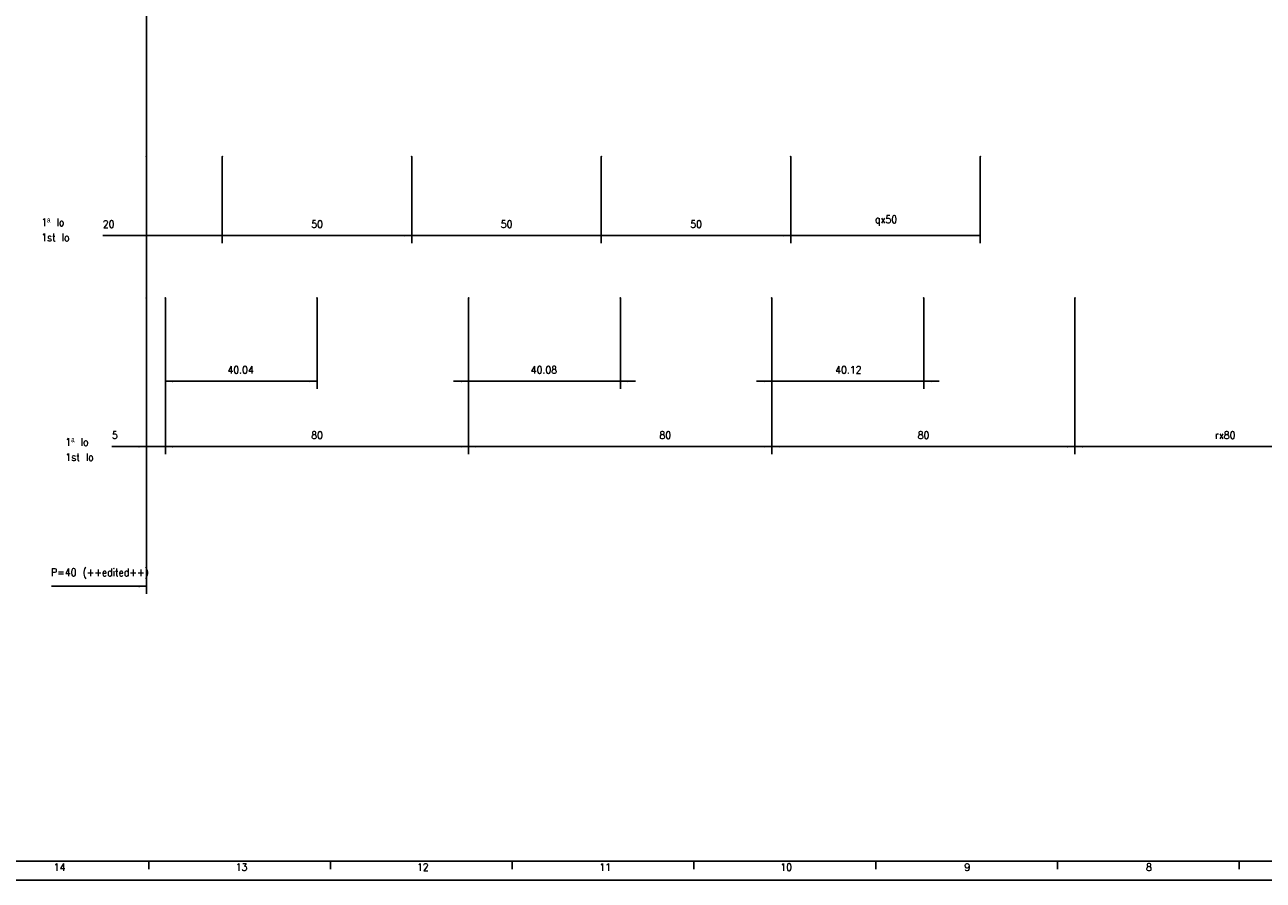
# Model space of a CAD drawing. Header units: inches. Extents: x -235 to 4616, y -109 to 485.
# Tile 2 of 30: x -56 to 271, y -109 to 116. Entities that reach past the tile are written whole.
import ezdxf

# ---------------------------------------------------------------- set-up
doc = ezdxf.new("R2010")
doc.units = ezdxf.units.IN
doc.layers.add('1', color=7, linetype='Continuous')
doc.styles.add('CONVERTER_11', font='txt.shx', dxfattribs={"width": 0.9})
doc.dimstyles.new('ME10_DIM_33', dxfattribs={"dimtxt": 2, "dimasz": 2, "dimexe": 2, "dimexo": 0, "dimgap": 2, "dimtad": 1, "dimdsep": 46, "dimtxsty": 'CONVERTER_11', "dimsah": 1, "dimcen": 0.09, "dimclrd": 2, "dimclre": 2, "dimclrt": 2, "dimadec": 0, "dimazin": 0, "dimtfac": 1, "dimtdec": 4, "dimtix": 1, "dimtmove": 0, "dimatfit": 3, "dimfxl": 1, "dimtolj": 1, "dimtzin": 0, "dimarcsym": 0})
doc.dimstyles.new('ME10_DIM_34', dxfattribs={"dimtxt": 2, "dimasz": 2, "dimexe": 2, "dimexo": 0, "dimgap": 2, "dimtad": 1, "dimdsep": 46, "dimtxsty": 'CONVERTER_11', "dimsah": 1, "dimcen": 0.09, "dimclrd": 2, "dimclre": 2, "dimclrt": 2, "dimadec": 0, "dimazin": 0, "dimtfac": 1, "dimtdec": 4, "dimtix": 1, "dimtmove": 0, "dimatfit": 3, "dimfxl": 1, "dimtolj": 1, "dimtzin": 0, "dimarcsym": 0})
doc.dimstyles.new('ME10_DIM_35', dxfattribs={"dimtxt": 2, "dimasz": 2, "dimexe": 2, "dimexo": 0, "dimgap": 2, "dimtad": 1, "dimdsep": 46, "dimtxsty": 'CONVERTER_11', "dimsah": 1, "dimcen": 0.09, "dimclrd": 2, "dimclre": 2, "dimclrt": 2, "dimadec": 0, "dimazin": 0, "dimtfac": 1, "dimtdec": 4, "dimtix": 1, "dimtmove": 0, "dimatfit": 3, "dimfxl": 1, "dimtolj": 1, "dimtzin": 0, "dimarcsym": 0})
doc.dimstyles.new('ME10_DIM_36', dxfattribs={"dimtxt": 2, "dimasz": 2, "dimexe": 2, "dimexo": 0, "dimgap": 2, "dimtad": 1, "dimdsep": 46, "dimtxsty": 'CONVERTER_11', "dimsah": 1, "dimcen": 0.09, "dimclrd": 2, "dimclre": 2, "dimclrt": 2, "dimadec": 0, "dimazin": 0, "dimtfac": 1, "dimtdec": 4, "dimtix": 1, "dimtmove": 0, "dimatfit": 3, "dimfxl": 1, "dimtolj": 1, "dimtzin": 0, "dimarcsym": 0})
doc.dimstyles.new('ME10_DIM_37', dxfattribs={"dimtxt": 2, "dimasz": 2, "dimexe": 2, "dimexo": 0, "dimgap": 2, "dimtad": 1, "dimdsep": 46, "dimtxsty": 'CONVERTER_11', "dimsah": 1, "dimcen": 0.09, "dimclrd": 2, "dimclre": 2, "dimclrt": 2, "dimadec": 0, "dimazin": 0, "dimtfac": 1, "dimtdec": 4, "dimtix": 1, "dimtmove": 0, "dimatfit": 3, "dimfxl": 1, "dimtolj": 1, "dimtzin": 0, "dimarcsym": 0})
doc.dimstyles.new('ME10_DIM_38', dxfattribs={"dimtxt": 2, "dimasz": 2, "dimexe": 2, "dimexo": 0, "dimgap": 2, "dimtad": 1, "dimdsep": 46, "dimtxsty": 'CONVERTER_11', "dimsah": 1, "dimcen": 0.09, "dimclrd": 2, "dimclre": 2, "dimclrt": 2, "dimadec": 0, "dimazin": 0, "dimtfac": 1, "dimtdec": 4, "dimtix": 1, "dimtmove": 0, "dimatfit": 3, "dimfxl": 1, "dimtolj": 1, "dimtzin": 0, "dimarcsym": 0})
doc.dimstyles.new('ME10_DIM_39', dxfattribs={"dimtxt": 2, "dimasz": 2, "dimexe": 2, "dimexo": 0, "dimgap": 2, "dimtad": 1, "dimdsep": 46, "dimtxsty": 'CONVERTER_11', "dimsah": 1, "dimcen": 0.09, "dimclrd": 2, "dimclre": 2, "dimclrt": 2, "dimadec": 0, "dimazin": 0, "dimtfac": 1, "dimtdec": 4, "dimtix": 1, "dimtmove": 0, "dimatfit": 3, "dimfxl": 1, "dimtolj": 1, "dimtzin": 0, "dimarcsym": 0})
doc.dimstyles.new('ME10_DIM_40', dxfattribs={"dimtxt": 2, "dimasz": 2, "dimexe": 2, "dimexo": 0, "dimgap": 2, "dimtad": 1, "dimdsep": 46, "dimtxsty": 'CONVERTER_11', "dimsah": 1, "dimcen": 0.09, "dimclrd": 2, "dimclre": 2, "dimclrt": 2, "dimadec": 0, "dimazin": 0, "dimtfac": 1, "dimtdec": 4, "dimtix": 1, "dimtmove": 0, "dimatfit": 3, "dimfxl": 1, "dimtolj": 1, "dimtzin": 0, "dimarcsym": 0})
doc.dimstyles.new('ME10_DIM_41', dxfattribs={"dimtxt": 2, "dimasz": 2, "dimexe": 2, "dimexo": 0, "dimgap": 2, "dimtad": 1, "dimdsep": 46, "dimtxsty": 'CONVERTER_11', "dimsah": 1, "dimcen": 0.09, "dimclrd": 2, "dimclre": 2, "dimclrt": 2, "dimadec": 0, "dimazin": 0, "dimtfac": 1, "dimtdec": 4, "dimtix": 1, "dimtmove": 0, "dimatfit": 3, "dimfxl": 1, "dimtolj": 1, "dimtzin": 0, "dimarcsym": 0})
doc.dimstyles.new('ME10_DIM_42', dxfattribs={"dimtxt": 2, "dimasz": 2, "dimexe": 2, "dimexo": 0, "dimgap": 2, "dimtad": 1, "dimdsep": 46, "dimtxsty": 'CONVERTER_11', "dimsah": 1, "dimcen": 0.09, "dimclrd": 2, "dimclre": 2, "dimclrt": 2, "dimadec": 0, "dimazin": 0, "dimtfac": 1, "dimtdec": 4, "dimtix": 1, "dimtmove": 0, "dimatfit": 3, "dimfxl": 1, "dimtolj": 1, "dimtzin": 0, "dimarcsym": 0})
doc.dimstyles.new('ME10_DIM_43', dxfattribs={"dimtxt": 2, "dimasz": 2, "dimexe": 2, "dimexo": 0, "dimgap": 2, "dimtad": 1, "dimdsep": 46, "dimtxsty": 'CONVERTER_11', "dimsah": 1, "dimcen": 0.09, "dimclrd": 2, "dimclre": 2, "dimclrt": 2, "dimadec": 0, "dimazin": 0, "dimtfac": 1, "dimtdec": 4, "dimtix": 1, "dimtmove": 0, "dimatfit": 3, "dimfxl": 1, "dimtolj": 1, "dimtzin": 0, "dimarcsym": 0})
doc.dimstyles.new('ME10_DIM_44', dxfattribs={"dimtxt": 2, "dimasz": 2, "dimexe": 2, "dimexo": 0, "dimgap": 2, "dimtad": 1, "dimdsep": 46, "dimtxsty": 'CONVERTER_11', "dimsah": 1, "dimcen": 0.09, "dimclrd": 2, "dimclre": 2, "dimclrt": 2, "dimadec": 0, "dimazin": 0, "dimtfac": 1, "dimtdec": 4, "dimtix": 1, "dimtmove": 0, "dimatfit": 3, "dimfxl": 1, "dimtolj": 1, "dimtzin": 0, "dimarcsym": 0})
doc.dimstyles.new('ME10_DIM_45', dxfattribs={"dimtxt": 2, "dimasz": 2, "dimexe": 2, "dimexo": 0, "dimgap": 2, "dimtad": 1, "dimdsep": 46, "dimtxsty": 'CONVERTER_11', "dimsah": 1, "dimcen": 0.09, "dimclrd": 2, "dimclre": 2, "dimclrt": 2, "dimadec": 0, "dimazin": 0, "dimtfac": 1, "dimtdec": 4, "dimtix": 1, "dimtmove": 0, "dimatfit": 3, "dimfxl": 1, "dimtolj": 1, "dimtzin": 0, "dimarcsym": 0})

# ---------------------------------------------------------------- blocks, each defined once
blk = doc.blocks.new('*D79')
at = {"layer": '1', "color": 2, "linetype": 'Continuous'}
for p, q in [((-24.07, 81.68), (-24.07, 58.84)), ((-4.07, 81.68), (-4.07, 58.84)), ((-35.57, 60.84), (-24.07, 60.84)), ((-24.07, 60.84), (-4.07, 60.84))]:
    blk.add_line(p, q, dxfattribs=at)
at = {"layer": '1', "color": 2}
for points in [[(-22.07, 61.1), (-22.07, 60.58), (-24.07, 60.84)], [(-6.07, 60.58), (-6.07, 61.1), (-4.07, 60.84)]]:
    blk.add_solid(points, dxfattribs=at)
at = {"layer": '1', "color": 2, "insert": (-35.57, 62.84), "char_height": 2, "attachment_point": 7, "rotation": 0.0001, "line_spacing_factor": 0.60024, "style": 'CONVERTER_11'}
blk.add_mtext('20', dxfattribs=at)
blk = doc.blocks.new('*D80')
at = {"layer": '1', "color": 2, "linetype": 'Continuous'}
for p, q in [((-4.07, 81.68), (-4.07, 58.84)), ((45.93, 81.68), (45.93, 58.84)), ((-4.07, 60.84), (45.93, 60.84))]:
    blk.add_line(p, q, dxfattribs=at)
at = {"layer": '1', "color": 2}
for points in [[(-2.07, 61.1), (-2.07, 60.58), (-4.07, 60.84)], [(43.93, 60.58), (43.93, 61.1), (45.93, 60.84)]]:
    blk.add_solid(points, dxfattribs=at)
at = {"layer": '1', "color": 2, "insert": (19.43, 62.84), "char_height": 2, "attachment_point": 7, "rotation": 0.0001, "line_spacing_factor": 0.60024, "style": 'CONVERTER_11'}
blk.add_mtext('50', dxfattribs=at)
blk = doc.blocks.new('*D81')
at = {"layer": '1', "color": 2, "linetype": 'Continuous'}
for p, q in [((45.93, 81.68), (45.93, 58.84)), ((95.93, 81.68), (95.93, 58.84)), ((95.93, 60.84), (45.93, 60.84))]:
    blk.add_line(p, q, dxfattribs=at)
at = {"layer": '1', "color": 2}
for points in [[(47.93, 61.1), (47.93, 60.58), (45.93, 60.84)], [(93.93, 60.58), (93.93, 61.1), (95.93, 60.84)]]:
    blk.add_solid(points, dxfattribs=at)
at = {"layer": '1', "color": 2, "insert": (69.43, 62.84), "char_height": 2, "attachment_point": 7, "rotation": 0.0001, "line_spacing_factor": 0.60024, "style": 'CONVERTER_11'}
blk.add_mtext('50', dxfattribs=at)
blk = doc.blocks.new('*D82')
at = {"layer": '1', "color": 2, "linetype": 'Continuous'}
for p, q in [((95.93, 81.68), (95.93, 58.84)), ((145.93, 81.68), (145.93, 58.84)), ((95.93, 60.84), (145.93, 60.84))]:
    blk.add_line(p, q, dxfattribs=at)
at = {"layer": '1', "color": 2}
for points in [[(97.93, 61.1), (97.93, 60.58), (95.93, 60.84)], [(143.93, 60.58), (143.93, 61.1), (145.93, 60.84)]]:
    blk.add_solid(points, dxfattribs=at)
at = {"layer": '1', "color": 2, "insert": (119.43, 62.84), "char_height": 2, "attachment_point": 7, "rotation": 0.0001, "line_spacing_factor": 0.60024, "style": 'CONVERTER_11'}
blk.add_mtext('50', dxfattribs=at)
blk = doc.blocks.new('*D83')
at = {"layer": '1', "color": 2, "linetype": 'Continuous'}
for p, q in [((145.93, 81.68), (145.93, 58.84)), ((195.93, 81.68), (195.93, 58.84)), ((145.93, 60.84), (195.93, 60.84))]:
    blk.add_line(p, q, dxfattribs=at)
at = {"layer": '1', "color": 2}
for points in [[(147.93, 61.1), (147.93, 60.58), (145.93, 60.84)], [(193.93, 60.58), (193.93, 61.1), (195.93, 60.84)]]:
    blk.add_solid(points, dxfattribs=at)
at = {"layer": '1', "color": 2, "insert": (168.15, 63.44), "char_height": 2, "attachment_point": 7, "rotation": 0.0001, "line_spacing_factor": 0.60024, "style": 'CONVERTER_11'}
blk.add_mtext('\\C2;qx\\C2;50', dxfattribs=at)
blk = doc.blocks.new('*D84')
at = {"layer": '1', "color": 2, "linetype": 'Continuous'}
for p, q in [((-24.07, 44.4), (-24.07, 3.18)), ((-19.07, 44.4), (-19.07, 3.18)), ((-33.17, 5.18), (-24.07, 5.18)), ((-24.07, 5.18), (-19.07, 5.18)), ((-19.07, 5.18), (-15.07, 5.18))]:
    blk.add_line(p, q, dxfattribs=at)
at = {"layer": '1', "color": 2}
for points in [[(-26.07, 4.91), (-26.07, 5.44), (-24.07, 5.18)], [(-17.07, 5.44), (-17.07, 4.91), (-19.07, 5.18)]]:
    blk.add_solid(points, dxfattribs=at)
at = {"layer": '1', "color": 2, "insert": (-33.17, 7.18), "char_height": 2, "attachment_point": 7, "rotation": 0.0001, "line_spacing_factor": 0.60024, "style": 'CONVERTER_11'}
blk.add_mtext('5', dxfattribs=at)
blk = doc.blocks.new('*D85')
at = {"layer": '1', "color": 2, "linetype": 'Continuous'}
for p, q in [((-19.07, 44.4), (-19.07, 3.18)), ((60.93, 44.4), (60.93, 3.18)), ((-19.07, 5.18), (60.93, 5.18))]:
    blk.add_line(p, q, dxfattribs=at)
at = {"layer": '1', "color": 2}
for points in [[(-17.07, 5.44), (-17.07, 4.91), (-19.07, 5.18)], [(58.93, 4.91), (58.93, 5.44), (60.93, 5.18)]]:
    blk.add_solid(points, dxfattribs=at)
at = {"layer": '1', "color": 2, "insert": (19.43, 7.18), "char_height": 2, "attachment_point": 7, "rotation": 0.0001, "line_spacing_factor": 0.60024, "style": 'CONVERTER_11'}
blk.add_mtext('80', dxfattribs=at)
blk = doc.blocks.new('*D86')
at = {"layer": '1', "color": 2, "linetype": 'Continuous'}
for p, q in [((60.93, 44.4), (60.93, 3.18)), ((140.93, 44.4), (140.93, 3.18)), ((60.93, 5.18), (140.93, 5.18))]:
    blk.add_line(p, q, dxfattribs=at)
at = {"layer": '1', "color": 2}
for points in [[(62.93, 5.44), (62.93, 4.91), (60.93, 5.18)], [(138.93, 4.91), (138.93, 5.44), (140.93, 5.18)]]:
    blk.add_solid(points, dxfattribs=at)
at = {"layer": '1', "color": 2, "insert": (111.3, 7.18), "char_height": 2, "attachment_point": 7, "rotation": 0.0001, "line_spacing_factor": 0.60024, "style": 'CONVERTER_11'}
blk.add_mtext('80', dxfattribs=at)
blk = doc.blocks.new('*D87')
at = {"layer": '1', "color": 2, "linetype": 'Continuous'}
for p, q in [((140.93, 44.4), (140.93, 3.18)), ((220.93, 44.4), (220.93, 3.18)), ((220.93, 5.18), (140.93, 5.18))]:
    blk.add_line(p, q, dxfattribs=at)
at = {"layer": '1', "color": 2}
for points in [[(142.93, 5.44), (142.93, 4.91), (140.93, 5.18)], [(218.93, 4.91), (218.93, 5.44), (220.93, 5.18)]]:
    blk.add_solid(points, dxfattribs=at)
at = {"layer": '1', "color": 2, "insert": (179.43, 7.18), "char_height": 2, "attachment_point": 7, "rotation": 0.0001, "line_spacing_factor": 0.60024, "style": 'CONVERTER_11'}
blk.add_mtext('80', dxfattribs=at)
blk = doc.blocks.new('*D88')
at = {"layer": '1', "color": 2, "linetype": 'Continuous'}
for p, q in [((220.93, 44.4), (220.93, 3.18)), ((300.93, 44.4), (300.93, 3.18)), ((300.93, 5.18), (220.93, 5.18))]:
    blk.add_line(p, q, dxfattribs=at)
at = {"layer": '1', "color": 2}
for points in [[(222.93, 5.44), (222.93, 4.91), (220.93, 5.18)], [(298.93, 4.91), (298.93, 5.44), (300.93, 5.18)]]:
    blk.add_solid(points, dxfattribs=at)
at = {"layer": '1', "color": 2, "insert": (257.87, 7.18), "char_height": 2, "attachment_point": 7, "rotation": 0.0001, "line_spacing_factor": 0.60024, "style": 'CONVERTER_11'}
blk.add_mtext('\\C2;rx\\C2;80', dxfattribs=at)
blk = doc.blocks.new('*D89')
at = {"layer": '1', "color": 2, "linetype": 'Continuous'}
for p, q in [((-19.07, 44.4), (-19.07, 20.41)), ((20.97, 44.4), (20.97, 20.41)), ((-19.07, 22.41), (20.97, 22.41))]:
    blk.add_line(p, q, dxfattribs=at)
at = {"layer": '1', "color": 2}
for points in [[(-17.07, 22.67), (-17.07, 22.14), (-19.07, 22.41)], [(18.97, 22.14), (18.97, 22.67), (20.97, 22.41)]]:
    blk.add_solid(points, dxfattribs=at)
at = {"layer": '1', "color": 2, "insert": (-2.68, 24.41), "char_height": 2, "attachment_point": 7, "rotation": 0.0001, "line_spacing_factor": 0.60024, "style": 'CONVERTER_11'}
blk.add_mtext('40.04', dxfattribs=at)
blk = doc.blocks.new('*D90')
at = {"layer": '1', "color": 2, "linetype": 'Continuous'}
for p, q in [((60.93, 44.4), (60.93, 20.41)), ((101.01, 44.4), (101.01, 20.41)), ((56.93, 22.41), (60.93, 22.41)), ((60.93, 22.41), (101.01, 22.41)), ((101.01, 22.41), (105.01, 22.41))]:
    blk.add_line(p, q, dxfattribs=at)
at = {"layer": '1', "color": 2}
for points in [[(58.93, 22.14), (58.93, 22.67), (60.93, 22.41)], [(103.01, 22.67), (103.01, 22.14), (101.01, 22.41)]]:
    blk.add_solid(points, dxfattribs=at)
at = {"layer": '1', "color": 2, "insert": (77.34, 24.41), "char_height": 2, "attachment_point": 7, "rotation": 0.0001, "line_spacing_factor": 0.60024, "style": 'CONVERTER_11'}
blk.add_mtext('40.08', dxfattribs=at)
blk = doc.blocks.new('*D91')
at = {"layer": '1', "color": 2, "linetype": 'Continuous'}
for p, q in [((140.93, 44.4), (140.93, 20.41)), ((181.05, 44.4), (181.05, 20.41)), ((136.93, 22.41), (140.93, 22.41)), ((140.93, 22.41), (181.05, 22.41)), ((181.05, 22.41), (185.05, 22.41))]:
    blk.add_line(p, q, dxfattribs=at)
at = {"layer": '1', "color": 2}
for points in [[(138.93, 22.14), (138.93, 22.67), (140.93, 22.41)], [(183.05, 22.67), (183.05, 22.14), (181.05, 22.41)]]:
    blk.add_solid(points, dxfattribs=at)
at = {"layer": '1', "color": 2, "insert": (157.66, 24.41), "char_height": 2, "attachment_point": 7, "rotation": 0.0001, "line_spacing_factor": 0.60024, "style": 'CONVERTER_11'}
blk.add_mtext('40.12', dxfattribs=at)
blk = doc.blocks.new('*D92')
at = {"layer": '1', "color": 2, "linetype": 'Continuous'}
for p, q in [((-24.07, 44.4), (-24.07, -33.68)), ((-49.07, -31.68), (-24.07, -31.68))]:
    blk.add_line(p, q, dxfattribs=at)
at = {"layer": '1', "color": 2}
blk.add_solid([(-26.07, -31.95), (-26.07, -31.42), (-24.07, -31.68)], dxfattribs=at)
at = {"layer": '1', "color": 2, "insert": (-49.22, -29.68), "char_height": 2, "attachment_point": 7, "rotation": 0.0001, "line_spacing_factor": 0.60024, "style": 'CONVERTER_11'}
blk.add_mtext('P=40 (++edited++)', dxfattribs=at)
blk = doc.blocks.new('Marco_a1', base_point=(184.81, 187.78))
at = {"layer": '1', "color": 7, "linetype": 'Continuous'}
blk.add_line((-215.19, -104.22), (599.81, -104.22), dxfattribs=at)
at = {"layer": '1', "color": 2, "linetype": 'Continuous'}
for p, q in [((-23.42, -104.27), (-23.42, -106.27)), ((24.52, -104.27), (24.52, -106.27)), ((72.46, -104.27), (72.46, -106.27)), ((120.4, -104.27), (120.4, -106.27)), ((168.34, -104.27), (168.34, -106.27)), ((216.29, -104.27), (216.29, -106.27)), ((264.23, -104.27), (264.23, -106.27)), ((-235.19, -109.22), (604.81, -109.22))]:
    blk.add_line(p, q, dxfattribs=at)
at = {"layer": '1', "color": 2, "char_height": 2, "attachment_point": 4, "line_spacing_factor": 1.20048, "style": 'CONVERTER_11'}
for s, insert in [('14', (-48.52, -105.77)), ('13', (-0.52, -105.77)), ('12', (47.32, -105.77)), ('11', (95.45, -105.77)), ('10', (143.2, -105.77)), ('9', (191.74, -105.77)), ('8', (239.67, -105.77))]:
    blk.add_mtext(s, dxfattribs=dict(at, insert=insert))
blk = doc.blocks.new('Top', base_point=(184.81, 187.78))
blk.add_blockref('Marco_a1', (184.81, 187.78))
blk = doc.blocks.new('_dummy_frame__45', base_point=(-235.19, -174.57))
blk.add_blockref('Top', (184.81, 187.78))
blk = doc.blocks.new('_dummy_frame__46', base_point=(-346.5, -309.51))
at = {"layer": '1'}
blk.add_blockref('_dummy_frame__45', (-235.19, -174.57), dxfattribs=at)
blk = doc.blocks.new('A', base_point=(270.5, 214.12))
at = {"layer": '1', "color": 7, "linetype": 'Continuous'}
blk.add_line((-24.075, 171.4), (-24.075, 44.4), dxfattribs=at)
at = {"layer": '1', "color": 7}
for p in [(-24.075, 81.683), (-4.075, 81.683), (45.925, 81.683), (95.925, 81.683), (145.925, 81.683), (195.925, 81.683), (-24.075, 44.4), (-19.075, 44.4), (20.965, 44.4), (60.925, 44.4), (101.005, 44.4), (140.925, 44.4), (181.045, 44.4), (220.925, 44.4)]:
    blk.add_point(p, dxfattribs=at)
at = {"layer": '1'}
blk.add_blockref('*D92', (0, 0), dxfattribs=at)
at = {"layer": '1', "color": 2, "char_height": 2, "attachment_point": 7, "line_spacing_factor": 1.20048, "style": 'CONVERTER_11'}
for insert in [(-51.803, 59.336), (-45.427, 1.374)]:
    blk.add_mtext('1ª lo\\P1st lo', dxfattribs=dict(at, insert=insert))
at = {"layer": '1'}
for base, p1, p2, dimstyle, picture, middle in [((-24.075, 60.841), (-4.075, 81.683), (-24.075, 81.683), 'ME10_DIM_33', '*D79', (-34.075, 63.841)), ((-4.075, 60.841), (45.925, 81.683), (-4.075, 81.683), 'ME10_DIM_34', '*D80', (20.925, 63.841)), ((95.925, 60.841), (45.925, 81.683), (95.925, 81.683), 'ME10_DIM_35', '*D81', (70.925, 63.841)), ((95.925, 60.841), (145.925, 81.683), (95.925, 81.683), 'ME10_DIM_36', '*D82', (120.925, 63.841)), ((-24.075, 5.177), (-19.075, 44.4), (-24.075, 44.4), 'ME10_DIM_38', '*D84', (-32.575, 8.177))]:
    dim = blk.add_linear_dim(base=base, p1=p1, p2=p2, dimstyle=dimstyle, dxfattribs=at)
    dim.commit()
    dim.dimension.update_dxf_attribs({"geometry": picture, "text_midpoint": middle, "text_rotation": 0.00014})
dim = blk.add_linear_dim(base=(145.925, 60.841), p1=(195.925, 81.683), p2=(145.925, 81.683), dimstyle='ME10_DIM_37', override={"dimpost": 'qx<>'}, dxfattribs=at)
dim.commit()
dim.dimension.update_dxf_attribs({"geometry": '*D83', "text_midpoint": (170.925, 64.141), "text_rotation": 0.00014})
for p1, p2, distance, dimstyle, picture, middle in [((60.925, 44.4), (-19.075, 44.4), 39.223, 'ME10_DIM_39', '*D85', (20.925, 8.177)), ((20.965, 44.4), (-19.075, 44.4), 21.994, 'ME10_DIM_43', '*D89', (0.945, 25.406)), ((101.005, 44.4), (60.925, 44.4), 21.994, 'ME10_DIM_44', '*D90', (80.965, 25.406)), ((140.925, 44.4), (60.925, 44.4), 39.223, 'ME10_DIM_40', '*D86', (112.799, 8.177)), ((181.045, 44.4), (140.925, 44.4), 21.994, 'ME10_DIM_45', '*D91', (160.985, 25.406)), ((140.925, 44.4), (220.925, 44.4), -39.223, 'ME10_DIM_41', '*D87', (180.925, 8.177))]:
    dim = blk.add_aligned_dim(p1=p1, p2=p2, distance=distance, dimstyle=dimstyle, dxfattribs=at)
    dim.commit()
    dim.dimension.update_dxf_attribs({"geometry": picture, "text_midpoint": middle, "text_rotation": 0.00014})
dim = blk.add_aligned_dim(p1=(220.925, 44.4), p2=(300.925, 44.4), distance=-39.223, dimstyle='ME10_DIM_42', override={"dimpost": 'rx<>'}, dxfattribs=at)
dim.commit()
dim.dimension.update_dxf_attribs({"geometry": '*D88', "text_midpoint": (260.925, 8.177), "text_rotation": 0.00014})

msp = doc.modelspace()

# ---------------------------------------------------------------- block references
msp.add_blockref('A', (270.5, 214.12))
at = {"layer": '1'}
msp.add_blockref('_dummy_frame__46', (-346.5, -309.51), dxfattribs=at)

doc.saveas('drawing.dxf')
